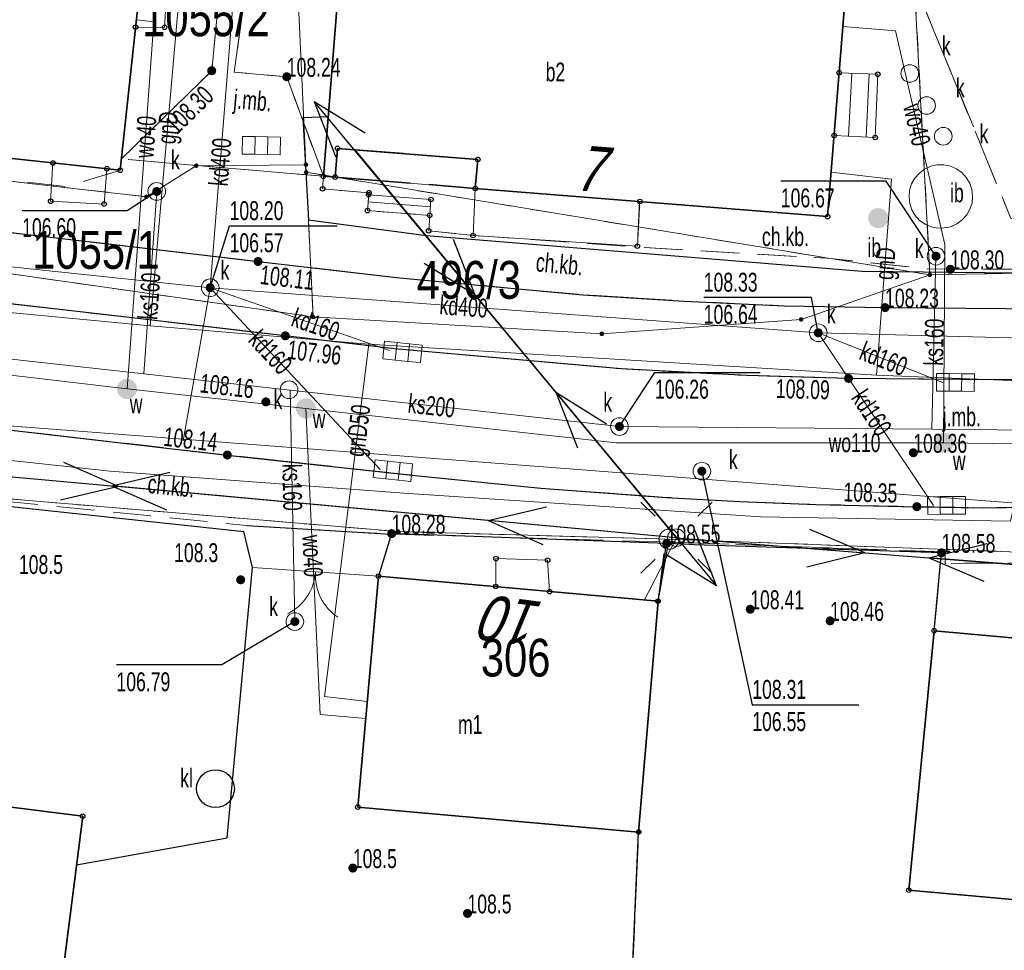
# Model space of a CAD drawing. Header units: inches. Extents: x 6497603 to 6502483, y 5925790 to 5934357.
# Tile 168 of 256: x 6501315 to 6501354, y 5926023 to 5926059. Entities that reach past the tile are written whole.
import ezdxf
from ezdxf.enums import TextEntityAlignment as Align

# ---------------------------------------------------------------- set-up
doc = ezdxf.new("R2010")
doc.units = ezdxf.units.IN
doc.header["$MEASUREMENT"] = 0
for name, pattern in [('1.5_0.75', [2.25, 1.5, -0.75]), ('2.25_0.75', [3, 2.25, -0.75]), ('219-1000', [0, 0]), ('3.0_0.75', [3.75, 3, -0.75]), ('egkk-1000', [3, 2.25, -0.75]), ('egug-1000', [1.5, 0.75, -0.75]), ('otob_1000', [0, 0]), ('suep_nn_1000', [0, 0])]:
    doc.linetypes.add(name, pattern=pattern)
for name, color, linetype in [('202-punkt graniczny', 7, 'Continuous'), ('203-punkt graniczny', 7, 'Continuous'), ('211-numer działki ewidencyjnej', 7, 'Continuous'), ('217-kontur klasyfikacyjny', 7, 'Continuous'), ('218-kontur użytku gruntowego', 7, 'Continuous'), ('219-działka ewidencyjna', 7, 'Continuous'), ('238-Punkt adresowy budynku', 7, 'Continuous'), ('312-budynek ewidencyjny', 7, 'Continuous'), ('312-oznaczenie budynku ewidencyjnego', 7, 'Continuous'), ('312-oznaczenie budynku ewidencyjnego-Atr117', 7, 'Continuous'), ('352-schody', 7, 'Continuous'), ('blok - nawis', 7, 'Continuous'), ('brama', 7, 'Continuous'), ('chodnik', 7, 'Continuous'), ('chodnik-Atr17', 7, 'Continuous'), ('inna budowla', 7, 'Continuous'), ('inna budowla-Atr17', 7, 'Continuous'), ('inny obiekt trwale związany z budynkiem (powierzchnia)', 7, 'Continuous'), ('jezdnia', 7, 'Continuous'), ('jezdnia-Atr17', 7, 'Continuous'), ('kratka ściekowa', 7, 'Continuous'), ('krawężnik', 7, 'Continuous'), ('latarnia', 7, 'Continuous'), ('obszar utwardzony', 7, 'Continuous'), ('obudowa ochronna przewodu', 7, 'Continuous'), ('ogrodzenie trwałe', 7, 'Continuous'), ('osadnik  szambo', 7, 'Continuous'), ('osadnik  szambo-Atr17', 7, 'Continuous'), ('pikieta naturalna', 7, 'Continuous'), ('pikieta naturalna-Atr2', 7, 'Continuous'), ('pikieta sztuczna', 7, 'Continuous'), ('pikieta sztuczna-Atr2', 7, 'Continuous'), ('podjazd dla osób niepełnosprawnych', 7, 'Continuous'), ('przewód elektroenergetyczny niskiego napięcia', 7, 'Continuous'), ('przewód gazowy', 7, 'Continuous'), ('przewód gazowy-Atr1', 7, 'Continuous'), ('przewód kanalizacyjny', 7, 'Continuous'), ('przewód kanalizacyjny-Atr1', 7, 'Continuous'), ('przewód telekomunikacyjny podziemny', 7, 'Continuous'), ('przewód wodociągowy', 7, 'Continuous'), ('przewód wodociągowy-Atr1', 7, 'Continuous'), ('Punkt budynku', 7, 'Continuous'), ('rzędna', 7, 'Continuous'), ('rzędna-Atr2', 7, 'Continuous'), ('rzędna-Atr3', 7, 'Continuous'), ('studnia kanalizacyjna', 7, 'Continuous'), ('studnia kanalizacyjna-Atr17', 7, 'Continuous'), ('zasuwa lub zawór', 7, 'Continuous'), ('zasuwa lub zawór-Atr17', 7, 'Continuous')]:
    doc.layers.add(name, color=color, linetype=linetype)
doc.styles.get("Standard").update_dxf_attribs({"font": 'arial.ttf'})
doc.linetypes.add('902-1000', pattern='A,5,0,[1,ksztalty.shx,S=1,R=0,X=0,Y=0],5', length=10)

# ---------------------------------------------------------------- blocks, each defined once
blk = doc.blocks.new('202')
at = {"color": 0, "linetype": 'Continuous', "lineweight": 0}
blk.add_circle((0, 0), 0.4, dxfattribs=at)
blk = doc.blocks.new('203')
at = {"linetype": 'Continuous', "lineweight": 0}
h = blk.add_hatch(color=0, dxfattribs=at)
edge = h.paths.add_edge_path()
edge.add_arc((0, 0), 0.09, 0, 360)
blk = doc.blocks.new('PUNKTBUD')
at = {"color": 0}
blk.add_circle((0, 0), 0.09, dxfattribs=at)
blk = doc.blocks.new('US25')
at = {"linetype": 'Continuous', "lineweight": 13}
h = blk.add_hatch(color=0, dxfattribs=at)
edge = h.paths.add_edge_path()
edge.add_arc((0, 0), 0.4, 0, 360)
blk = doc.blocks.new('PW01')
at = {"linetype": 'Continuous', "lineweight": 13}
h = blk.add_hatch(color=0, dxfattribs=at)
edge = h.paths.add_edge_path()
edge.add_arc((0, 0), 0.18, 0, 360)
blk = doc.blocks.new('SM01')
at = {"color": 0, "linetype": 'Continuous', "lineweight": 13}
for p, q in [((-0.848, 0.848), (-1.414, 1.414)), ((0.849, 0.848), (1.414, 1.414)), ((-0.848, -0.849), (-1.414, -1.414)), ((0.849, -0.849), (1.414, -1.414))]:
    blk.add_line(p, q, dxfattribs=at)
blk.add_circle((0, 0), 0.35, dxfattribs=at)
blk = doc.blocks.new('US15')
at = {"color": 0, "linetype": 'Continuous', "lineweight": 13}
blk.add_circle((0, 0), 0.35, dxfattribs=at)
blk = doc.blocks.new('SUKM')
at = {"color": 0, "linetype": 'Continuous'}
blk.add_circle((0, 0), 0.75, dxfattribs=at)
blk = doc.blocks.new('US05')
at = {"color": 0, "linetype": 'Continuous', "lineweight": 13}
for p, q in [((-0.75, -0.35), (-0.75, 0.35)), ((-0.75, 0.35), (-0.25, 0.35)), ((-0.25, -0.35), (-0.25, 0.35)), ((-0.25, 0.35), (0.25, 0.35)), ((0.25, -0.35), (0.25, 0.35)), ((0.25, 0.35), (0.75, 0.35)), ((0.75, -0.35), (0.75, 0.35)), ((-0.75, -0.35), (-0.25, -0.35)), ((-0.25, -0.35), (0.25, -0.35)), ((0.25, -0.35), (0.75, -0.35))]:
    blk.add_line(p, q, dxfattribs=at)
blk = doc.blocks.new('OK02')
at = {"color": 0, "linetype": 'Continuous', "lineweight": 0}
for centre, start, end in [((-2, 0), 0, 60), ((2, 0), 120, 180)]:
    blk.add_arc(centre, 2, start, end, dxfattribs=at)
blk = doc.blocks.new('SUEP1')
at = {"color": 0, "linetype": 'Continuous'}
for p, q in [((7.5, 0), (5.25, 0.75)), ((22.5, 0), (20.25, 0.75)), ((0, 0), (7.5, 0)), ((7.5, 0), (5.25, -0.75)), ((7.5, 0), (22.5, 0)), ((22.5, 0), (20.25, -0.75))]:
    blk.add_line(p, q, dxfattribs=at)

msp = doc.modelspace()

# ---------------------------------------------------------------- linework, layer by layer
at = {"layer": '217-kontur klasyfikacyjny', "color": 3, "linetype": 'egkk-1000', "lineweight": 18, "flags": 128}
for points in [[(6501329.66, 5926039.13), (6501312.31, 5926040.59)], [(6501340.41, 5926038.83), (6501329.66, 5926039.13)], [(6501339.97, 5926036.37), (6501340.41, 5926038.83)], [(6501339.2, 5926027.21), (6501339.97, 5926036.37)], [(6501338.95, 5926021.45), (6501339.2, 5926027.21)]]:
    msp.add_lwpolyline(points, dxfattribs=at)
at = {"layer": '218-kontur użytku gruntowego', "color": 3, "linetype": 'egug-1000', "lineweight": 18, "flags": 128}
for points in [[(6501349.37, 5926075.41), (6501350.76, 5926049.32)], [(6501306.95, 5926053.87), (6501319.67, 5926052.42)], [(6501319.67, 5926052.42), (6501321.65, 5926053.65)], [(6501321.65, 5926053.65), (6501326, 5926053.69)], [(6501326, 5926053.69), (6501326.01, 5926053.39)], [(6501326.01, 5926053.39), (6501350.76, 5926049.32)], [(6501326.28, 5926047.65), (6501326.01, 5926053.39)], [(6501306.48, 5926050.47), (6501326.28, 5926047.65)], [(6501350.76, 5926049.32), (6501365.82, 5926049.6)], [(6501329.66, 5926039.13), (6501312.31, 5926040.59)], [(6501340.41, 5926038.83), (6501329.66, 5926039.13)], [(6501339.97, 5926036.37), (6501340.41, 5926038.83)], [(6501356.41, 5926038.24), (6501340.41, 5926038.83)], [(6501339.2, 5926027.21), (6501339.97, 5926036.37)], [(6501338.95, 5926021.45), (6501339.2, 5926027.21)]]:
    msp.add_lwpolyline(points, dxfattribs=at)
at = {"layer": '219-działka ewidencyjna', "color": 3, "linetype": '219-1000', "lineweight": 18, "flags": 128}
for points in [[(6501349.37, 5926075.41), (6501350.76, 5926049.32)], [(6501325.42, 5926066.08), (6501326, 5926053.69)], [(6501306.95, 5926053.87), (6501319.67, 5926052.42)], [(6501319.67, 5926052.42), (6501321.65, 5926053.65)], [(6501321.65, 5926053.65), (6501326, 5926053.69)], [(6501326, 5926053.69), (6501326.01, 5926053.39)], [(6501326.01, 5926053.39), (6501326.28, 5926047.65)], [(6501350.76, 5926049.32), (6501326.01, 5926053.39)], [(6501306.48, 5926050.47), (6501326.28, 5926047.65)], [(6501350.76, 5926049.32), (6501365.82, 5926049.6)], [(6501345.65, 5926047.55), (6501350.76, 5926049.32)], [(6501337.74, 5926046.98), (6501326.28, 5926047.65)], [(6501337.74, 5926046.98), (6501345.65, 5926047.55)], [(6501312.31, 5926040.59), (6501329.66, 5926039.13)], [(6501340.41, 5926038.83), (6501329.66, 5926039.13)], [(6501340.41, 5926038.83), (6501339.97, 5926036.37)], [(6501340.41, 5926038.83), (6501356.41, 5926038.24)], [(6501339.2, 5926027.21), (6501339.97, 5926036.37)], [(6501338.95, 5926021.45), (6501339.2, 5926027.21)]]:
    msp.add_lwpolyline(points, dxfattribs=at)
at = {"layer": '312-budynek ewidencyjny', "color": 7, "linetype": 'Continuous', "lineweight": 35, "flags": 128}
for points in [[(6501320.11, 5926067.21), (6501318.63, 5926053.47)], [(6501326.69, 5926053.23), (6501327.69, 5926065.69)], [(6501347.7, 5926064.09), (6501346.7, 5926051.63)], [(6501318.63, 5926053.47), (6501309.79, 5926054.43)], [(6501327.25, 5926054.34), (6501327.16, 5926053.2)], [(6501332.82, 5926053.9), (6501327.25, 5926054.34)], [(6501332.72, 5926052.75), (6501332.82, 5926053.9)], [(6501327.16, 5926053.2), (6501326.69, 5926053.23)], [(6501346.7, 5926051.63), (6501332.72, 5926052.75)], [(6501328.06, 5926028.2), (6501328.88, 5926037.36)], [(6501328.88, 5926037.36), (6501339.97, 5926036.37)], [(6501339.97, 5926036.37), (6501339.2, 5926027.21)], [(6501349.92, 5926024.9), (6501350.93, 5926035.2)], [(6501350.93, 5926035.2), (6501365.92, 5926033.85)], [(6501310.5, 5926028.67), (6501317.14, 5926027.84)], [(6501339.2, 5926027.21), (6501328.06, 5926028.2)], [(6501317.14, 5926027.84), (6501315.56, 5926015.39)], [(6501364.89, 5926023.55), (6501349.92, 5926024.9)]]:
    msp.add_lwpolyline(points, dxfattribs=at)
at = {"layer": '352-schody', "color": 7, "linetype": 'Continuous', "lineweight": 18, "flags": 128}
for points in [[(6501347.16, 5926057.34), (6501348.69, 5926057.28), (6501348.59, 5926054.77), (6501346.96, 5926054.85)], [(6501347.16, 5926057.34), (6501348.69, 5926057.28), (6501348.59, 5926054.77), (6501346.96, 5926054.85)], [(6501332.72, 5926052.75), (6501327.16, 5926053.2), (6501326.69, 5926053.23), (6501326.66, 5926052.73), (6501328.5, 5926052.58), (6501328.49, 5926052.5), (6501330.96, 5926052.31), (6501330.91, 5926051.68), (6501330.87, 5926051.07), (6501332.63, 5926050.88)], [(6501332.72, 5926052.75), (6501327.16, 5926053.2), (6501326.69, 5926053.23), (6501326.66, 5926052.73), (6501328.5, 5926052.58), (6501328.49, 5926052.5), (6501330.96, 5926052.31), (6501330.91, 5926051.68), (6501330.87, 5926051.07), (6501332.63, 5926050.88)], [(6501328.49, 5926052.5), (6501328.44, 5926051.87), (6501330.91, 5926051.68), (6501330.96, 5926052.31)], [(6501328.49, 5926052.5), (6501328.44, 5926051.87), (6501330.91, 5926051.68), (6501330.96, 5926052.31)]]:
    msp.add_lwpolyline(points, close=True, dxfattribs=at)
for points in [[(6501347.655, 5926057.321), (6501347.531, 5926054.822)], [(6501348.354, 5926057.293), (6501348.23, 5926054.787)], [(6501330.937, 5926052.023), (6501328.468, 5926052.219)]]:
    msp.add_lwpolyline(points, dxfattribs=at)
at = {"layer": 'blok - nawis', "color": 7, "linetype": '3.0_0.75', "lineweight": 35, "flags": 128}
msp.add_lwpolyline([(6501332.82, 5926053.9), (6501332.72, 5926052.75), (6501327.16, 5926053.2), (6501327.25, 5926054.34)], close=True, dxfattribs=at)
at = {"layer": 'brama', "color": 7, "linetype": 'otob_1000', "lineweight": 18, "flags": 128}
msp.add_lwpolyline([(6501328.88, 5926037.36), (6501323.88, 5926037.7)], dxfattribs=at)
at = {"layer": 'chodnik', "color": 7, "linetype": '1.5_0.75', "lineweight": 18, "flags": 128}
for points in [[(6501350.21, 5926060.74), (6501353.97, 5926051.56), (6501358.8, 5926051.52), (6501360.22, 5926051.51), (6501362.05, 5926050.8), (6501363.41, 5926049.67), (6501363.57, 5926049.54), (6501358.56, 5926049.53), (6501354.56, 5926049.54), (6501351.57, 5926049.54), (6501350.64, 5926049.56), (6501346.68, 5926049.98), (6501339.16, 5926050.42), (6501339.15, 5926050.49), (6501339.24, 5926052.23), (6501346.7, 5926051.63), (6501347.7, 5926064.09)], [(6501263.53, 5926058.79), (6501270.37, 5926058.02), (6501275.23, 5926057.59), (6501285.37, 5926056.44), (6501289.42, 5926055.99), (6501302, 5926054.5), (6501316.49, 5926052.82), (6501318.63, 5926053.47), (6501318.68, 5926053.92), (6501326.69, 5926053.23), (6501326.66, 5926052.73), (6501328.5, 5926052.58), (6501328.44, 5926051.87), (6501330.91, 5926051.68), (6501330.87, 5926051.07), (6501332.63, 5926050.88), (6501339.16, 5926050.42), (6501346.68, 5926049.98), (6501350.64, 5926049.56), (6501351.57, 5926049.54), (6501354.56, 5926049.54), (6501358.56, 5926049.53), (6501364.53, 5926049.54), (6501365.82, 5926049.6), (6501365.84, 5926049.56), (6501373.97, 5926051.1), (6501375.38, 5926053.34), (6501377.77, 5926053.55), (6501377.84, 5926052.68), (6501377.83, 5926051.72), (6501377.76, 5926050.67), (6501377.45, 5926049.69), (6501377.04, 5926048.76), (6501376.49, 5926047.87), (6501358.52, 5926047.94), (6501348.98, 5926048.02), (6501344.98, 5926048.09), (6501341.01, 5926048.28), (6501336.99, 5926048.53), (6501329.71, 5926049.2), (6501324.1, 5926049.85), (6501320.29, 5926050.3), (6501302.2, 5926052.4), (6501289.22, 5926053.87), (6501285.17, 5926054.37), (6501269.99, 5926056.08), (6501264.66, 5926056.52), (6501264.13, 5926057.37)], [(6501351.31, 5926053.69), (6501351.05, 5926053.68), (6501350.79, 5926053.63), (6501350.55, 5926053.52), (6501350.34, 5926053.36), (6501350.16, 5926053.16), (6501350.03, 5926052.93), (6501349.95, 5926052.68), (6501349.93, 5926052.42), (6501349.96, 5926052.15), (6501350.04, 5926051.9), (6501350.18, 5926051.68), (6501350.35, 5926051.48), (6501350.57, 5926051.33), (6501350.81, 5926051.23), (6501351.07, 5926051.17), (6501351.33, 5926051.18), (6501351.59, 5926051.23), (6501351.83, 5926051.34), (6501352.04, 5926051.5), (6501352.22, 5926051.7), (6501352.35, 5926051.93), (6501352.43, 5926052.18), (6501352.45, 5926052.44), (6501352.42, 5926052.71), (6501352.34, 5926052.96), (6501352.2, 5926053.18), (6501352.03, 5926053.38), (6501351.81, 5926053.53), (6501351.57, 5926053.63)], [(6501247.25, 5926050.18), (6501263.2, 5926048.84), (6501278.11, 5926047.34), (6501296, 5926045.31), (6501303, 5926044.46), (6501322.88, 5926042.17), (6501330.33, 5926041.36), (6501335.32, 5926040.85), (6501340.29, 5926040.49), (6501343.22, 5926040.32), (6501346.23, 5926040.21), (6501350.24, 5926040.12), (6501352.88, 5926040.08), (6501360.88, 5926040.19), (6501372.91, 5926040.25), (6501386.9, 5926039.99), (6501396.5, 5926039.68), (6501405.3, 5926039.34), (6501412.35, 5926039.04), (6501410.65, 5926037.74), (6501427.21, 5926036.09), (6501441.12, 5926034.7), (6501449.07, 5926033.87), (6501453.69, 5926033.35), (6501453.75, 5926034.06), (6501452.43, 5926035.75), (6501455.42, 5926035.48), (6501460.6, 5926034.87), (6501459.04, 5926033.55), (6501466.48, 5926032.66), (6501465.23, 5926034.3), (6501475.2, 5926033.14), (6501475.13, 5926032.43), (6501475.98, 5926032.29), (6501476.96, 5926031.94), (6501480.24, 5926031), (6501480.88, 5926030.82), (6501482, 5926030.59), (6501499.78, 5926028.37), (6501507.4, 5926027.44), (6501506.15, 5926029.43), (6501514.36, 5926028.5), (6501512.82, 5926026.8), (6501527.38, 5926025.01), (6501527.2, 5926022.88), (6501512.54, 5926024.69), (6501512.47, 5926023.71), (6501505.98, 5926024.34), (6501506.14, 5926025.89), (6501500.03, 5926026.67), (6501499.96, 5926025.66), (6501497.63, 5926025.88), (6501497.71, 5926026.96), (6501481.26, 5926029.02), (6501480.73, 5926029.09), (6501480.24, 5926029.2), (6501476.45, 5926030.36), (6501476.44, 5926030.08), (6501475.02, 5926030.35), (6501475.03, 5926030.82), (6501473.56, 5926030.95), (6501473.31, 5926029.37), (6501466.35, 5926030.09), (6501466.44, 5926030.94), (6501458.57, 5926031.92), (6501457.97, 5926027.02), (6501453.26, 5926027.63), (6501453.65, 5926031.49), (6501453.68, 5926031.75), (6501448.9, 5926032.31), (6501440.84, 5926033.08), (6501427.67, 5926034.36), (6501413.66, 5926035.74), (6501413.65, 5926035.66), (6501411.6, 5926035.82), (6501410.85, 5926029.94), (6501404.82, 5926030.66), (6501404.89, 5926031.94), (6501390.75, 5926032.5), (6501390.58, 5926031.61), (6501376.05, 5926033.27), (6501376.06, 5926037.95), (6501372.7, 5926038), (6501351.36, 5926037.87), (6501351.36, 5926038.32), (6501340.26, 5926038.72), (6501329.38, 5926039.03), (6501323.65, 5926039.37), (6501312.4, 5926040.5), (6501312.43, 5926040.92), (6501302.02, 5926042.46), (6501297.11, 5926043.22), (6501276.95, 5926045.65), (6501264.04, 5926047), (6501249.82, 5926048.37), (6501247.03, 5926048.39)], [(6501350.93, 5926035.2), (6501351.22, 5926038.32), (6501351.36, 5926038.32), (6501351.36, 5926037.87), (6501372.67, 5926038), (6501376.06, 5926037.95), (6501376.06, 5926035.84), (6501372.28, 5926036.06), (6501372.28, 5926034.84), (6501371.75, 5926030.63), (6501365.92, 5926033.85)]]:
    msp.add_lwpolyline(points, close=True, dxfattribs=at)
at = {"layer": 'inna budowla', "color": 7, "linetype": 'Continuous', "lineweight": 18, "flags": 128}
msp.add_lwpolyline([(6501351.81, 5926053.53), (6501352.03, 5926053.38), (6501352.2, 5926053.18), (6501352.34, 5926052.96), (6501352.42, 5926052.71), (6501352.45, 5926052.44), (6501352.43, 5926052.18), (6501352.35, 5926051.93), (6501352.22, 5926051.7), (6501352.04, 5926051.5), (6501351.83, 5926051.34), (6501351.59, 5926051.23), (6501351.33, 5926051.18), (6501351.07, 5926051.17), (6501350.81, 5926051.23), (6501350.57, 5926051.33), (6501350.35, 5926051.48), (6501350.18, 5926051.68), (6501350.04, 5926051.9), (6501349.96, 5926052.15), (6501349.93, 5926052.42), (6501349.95, 5926052.68), (6501350.03, 5926052.93), (6501350.16, 5926053.16), (6501350.34, 5926053.36), (6501350.55, 5926053.52), (6501350.79, 5926053.63), (6501351.05, 5926053.68), (6501351.31, 5926053.69), (6501351.57, 5926053.63)], close=True, dxfattribs=at)
at = {"layer": 'inny obiekt trwale związany z budynkiem (powierzchnia)', "color": 7, "linetype": 'Continuous', "lineweight": 18, "flags": 128}
for points in [[(6501319.24, 5926059.15), (6501320.39, 5926059.14), (6501320.5, 5926061.12), (6501319.46, 5926061.2)], [(6501318.1, 5926053.53), (6501317.99, 5926052.13), (6501315.87, 5926052.24), (6501315.96, 5926053.76)], [(6501335.67, 5926036.75), (6501335.59, 5926038), (6501333.54, 5926038.06), (6501333.53, 5926036.95)]]:
    msp.add_lwpolyline(points, close=True, dxfattribs=at)
at = {"layer": 'jezdnia', "color": 7, "linetype": '2.25_0.75', "lineweight": 18, "flags": 128}
for points in [[(6501318.68, 5926053.92), (6501322.26, 5926057.42), (6501322.56, 5926060.49), (6501323.57, 5926060.41), (6501323.15, 5926057.36), (6501325.24, 5926057.18), (6501326.69, 5926053.23)], [(6501253.74, 5926055.56), (6501268.4, 5926053.5), (6501270.83, 5926053.13), (6501273.83, 5926052.82), (6501283.52, 5926051.72), (6501289.87, 5926050.98), (6501302.63, 5926049.51), (6501318.53, 5926047.68), (6501325.18, 5926046.9), (6501329.51, 5926046.39), (6501338.51, 5926045.59), (6501343.51, 5926045.32), (6501347.53, 5926045.21), (6501353.5, 5926045.16), (6501359.53, 5926045.15), (6501371.4, 5926045.18), (6501381.44, 5926045.14), (6501391.33, 5926044.93), (6501396.32, 5926044.76), (6501397.32, 5926044.88), (6501398.1, 5926045.22), (6501398.66, 5926045.67), (6501400.04, 5926046.85), (6501400.59, 5926047.23), (6501401.24, 5926047.42), (6501402.25, 5926047.47), (6501405.3, 5926039.34), (6501396.5, 5926039.68), (6501386.9, 5926039.99), (6501372.91, 5926040.25), (6501360.88, 5926040.19), (6501352.88, 5926040.08), (6501350.24, 5926040.12), (6501346.23, 5926040.21), (6501343.22, 5926040.32), (6501340.29, 5926040.49), (6501335.32, 5926040.85), (6501330.33, 5926041.36), (6501322.88, 5926042.17), (6501303, 5926044.46), (6501296, 5926045.31), (6501278.11, 5926047.34), (6501263.2, 5926048.84), (6501247.25, 5926050.18), (6501247.32, 5926053.12), (6501247.78, 5926056.32)]]:
    msp.add_lwpolyline(points, close=True, dxfattribs=at)
at = {"layer": 'krawężnik', "color": 7, "linetype": 'Continuous', "lineweight": 25, "flags": 128}
for points in [[(6501269.99, 5926056.08), (6501285.17, 5926054.37), (6501289.22, 5926053.87), (6501302.2, 5926052.4), (6501320.29, 5926050.3), (6501324.1, 5926049.85), (6501329.71, 5926049.2), (6501336.99, 5926048.53), (6501341.01, 5926048.28), (6501344.98, 5926048.09), (6501348.98, 5926048.02), (6501358.52, 5926047.94), (6501376.49, 5926047.87)], [(6501420.44, 5926046.53), (6501402.25, 5926047.47), (6501401.24, 5926047.42), (6501400.59, 5926047.23), (6501400.04, 5926046.85), (6501398.66, 5926045.67), (6501398.1, 5926045.22), (6501397.32, 5926044.88), (6501396.32, 5926044.76), (6501391.33, 5926044.93), (6501381.44, 5926045.14), (6501371.4, 5926045.18), (6501359.53, 5926045.15), (6501353.5, 5926045.16), (6501347.53, 5926045.21), (6501343.51, 5926045.32), (6501338.51, 5926045.59), (6501329.51, 5926046.39), (6501325.18, 5926046.9), (6501318.53, 5926047.68), (6501302.63, 5926049.51)], [(6501303, 5926044.46), (6501322.88, 5926042.17), (6501330.33, 5926041.36), (6501335.32, 5926040.85), (6501340.29, 5926040.49), (6501343.22, 5926040.32), (6501346.23, 5926040.21), (6501350.24, 5926040.12), (6501352.88, 5926040.08), (6501360.88, 5926040.19), (6501372.91, 5926040.25), (6501386.9, 5926039.99), (6501396.5, 5926039.68), (6501405.3, 5926039.34), (6501412.35, 5926039.04), (6501417.08, 5926038.76), (6501423.05, 5926038.37), (6501430.04, 5926037.84), (6501437.53, 5926037.21), (6501452.43, 5926035.75), (6501455.42, 5926035.48), (6501460.6, 5926034.87), (6501465.23, 5926034.3), (6501475.2, 5926033.14)], [(6501323.65, 5926039.37), (6501329.38, 5926039.03)]]:
    msp.add_lwpolyline(points, dxfattribs=at)
at = {"layer": 'obszar utwardzony', "color": 7, "linetype": '2.25_0.75', "lineweight": 18, "flags": 128}
for points in [[(6501360.07, 5926065.74), (6501362.63, 5926056.01), (6501362.76, 5926051.37), (6501363.66, 5926051.53), (6501364.21, 5926049.54), (6501363.56, 5926049.54), (6501363.41, 5926049.67), (6501362.05, 5926050.8), (6501360.22, 5926051.51), (6501358.8, 5926051.52), (6501353.97, 5926051.56), (6501350.21, 5926060.74), (6501347.7, 5926064.09), (6501327.69, 5926065.69), (6501326.69, 5926053.23), (6501325.24, 5926057.18), (6501323.15, 5926057.36), (6501323.57, 5926060.41), (6501322.56, 5926060.49), (6501322.26, 5926057.42), (6501318.68, 5926053.92), (6501320.11, 5926067.21), (6501322.06, 5926066.52), (6501323.84, 5926066.16), (6501325.33, 5926068.73), (6501327.74, 5926070.42), (6501329.73, 5926070.98), (6501332.71, 5926070.64), (6501332.78, 5926071.23), (6501333.67, 5926071.13), (6501347.2, 5926070.34), (6501347.78, 5926075.14), (6501350.62, 5926074.9), (6501350.94, 5926073.43), (6501353.56, 5926063.94)], [(6501268.4, 5926053.5), (6501269.82, 5926054.59), (6501269.99, 5926056.08), (6501285.17, 5926054.37), (6501289.22, 5926053.87), (6501302.2, 5926052.4), (6501320.29, 5926050.3), (6501324.1, 5926049.85), (6501329.71, 5926049.2), (6501336.99, 5926048.53), (6501341.01, 5926048.28), (6501344.98, 5926048.09), (6501348.98, 5926048.02), (6501358.52, 5926047.94), (6501376.49, 5926047.87), (6501375.74, 5926046.99), (6501374.92, 5926046.38), (6501374.19, 5926045.95), (6501373.35, 5926045.62), (6501372.31, 5926045.29), (6501371.4, 5926045.18), (6501359.53, 5926045.15), (6501353.5, 5926045.16), (6501347.53, 5926045.21), (6501343.51, 5926045.32), (6501338.51, 5926045.59), (6501329.51, 5926046.39), (6501325.18, 5926046.9), (6501318.53, 5926047.68), (6501302.63, 5926049.51), (6501289.87, 5926050.98), (6501283.52, 5926051.72), (6501273.83, 5926052.82), (6501270.83, 5926053.13)], [(6501372.28, 5926034.84), (6501373.85, 5926034.88), (6501373.23, 5926029.28), (6501375.23, 5926029.14), (6501374.56, 5926022.85), (6501369.68, 5926023.36), (6501365.9, 5925993.46), (6501361.82, 5925993.9), (6501356.95, 5925994.5), (6501355.66, 5926011.49), (6501341.57, 5926021.23), (6501338.95, 5926021.45), (6501339.2, 5926027.21), (6501339.97, 5926036.37), (6501340.26, 5926038.72), (6501351.22, 5926038.32), (6501351.21, 5926038.17), (6501350.93, 5926035.2), (6501349.92, 5926024.9), (6501364.89, 5926023.55), (6501365.67, 5926031.33), (6501371.75, 5926030.63)]]:
    msp.add_lwpolyline(points, close=True, dxfattribs=at)
at = {"layer": 'obudowa ochronna przewodu', "color": 7, "linetype": 'Continuous', "lineweight": 25, "flags": 128}
msp.add_lwpolyline([(6501326.9, 5926055.59), (6501325.87, 5926055.55), (6501326.1, 5926051.5), (6501330.79, 5926050.88), (6501348.07, 5926049.47), (6501360.27, 5926049.34), (6501361.38, 5926049.11), (6501363.19, 5926047.14), (6501373.75, 5926047.19), (6501375.74, 5926048.93)], dxfattribs=at)
at = {"layer": 'ogrodzenie trwałe', "color": 7, "linetype": '902-1000', "lineweight": 25, "flags": 128}
for points in [[(6501312.29, 5926040.76), (6501312.3, 5926040.34), (6501323.54, 5926039.14)], [(6501316.9, 5926025.91), (6501322.87, 5926026.98), (6501323.88, 5926037.7), (6501323.54, 5926039.14)], [(6501339.97, 5926036.37), (6501340.31, 5926038.66), (6501329.4, 5926039.05), (6501328.88, 5926037.36)], [(6501350.93, 5926035.2), (6501351.21, 5926038.17), (6501351.22, 5926038.29), (6501341.4, 5926038.61), (6501340.99, 5926038.63), (6501340.31, 5926038.66)], [(6501338.95, 5926021.45), (6501339.2, 5926027.21)]]:
    msp.add_lwpolyline(points, dxfattribs=at)
at = {"layer": 'podjazd dla osób niepełnosprawnych', "color": 7, "linetype": 'Continuous', "lineweight": 18, "flags": 128}
msp.add_lwpolyline([(6501332.72, 5926052.75), (6501339.25, 5926052.23), (6501339.15, 5926050.46), (6501332.63, 5926050.88)], close=True, dxfattribs=at)
at = {"layer": 'przewód elektroenergetyczny niskiego napięcia', "color": 1, "linetype": 'suep_nn_1000', "lineweight": 18, "flags": 128}
for points in [[(6501340.7, 5926038.89), (6501327.92, 5926054.29)], [(6501340.7, 5926038.89), (6501296.16, 5926042.97)], [(6501340.7, 5926038.89), (6501339.44, 5926036.42)], [(6501373.14, 5926036.3), (6501340.7, 5926038.89)]]:
    msp.add_lwpolyline(points, dxfattribs=at)
at = {"layer": 'przewód gazowy', "color": 40, "linetype": 'Continuous', "lineweight": 18, "flags": 128}
for points in [[(6501319.82, 5926047.3), (6501321.32, 5926064.45), (6501319.82, 5926064.54)], [(6501226.83, 5926058.31), (6501237.39, 5926057.1), (6501242.05, 5926056.57), (6501253.21, 5926055.29), (6501271.41, 5926053.42), (6501300.36, 5926049.47), (6501304.74, 5926048.72), (6501319.82, 5926047.3), (6501328.49, 5926046.57), (6501348.64, 5926045.34), (6501357.32, 5926045), (6501357.1, 5926039.26), (6501370.86, 5926039.1), (6501392.47, 5926039.68), (6501413.55, 5926039.01), (6501420.01, 5926038.6), (6501453.34, 5926034.79), (6501476.82, 5926032.96)], [(6501348.64, 5926045.34), (6501349.23, 5926053.12), (6501346.84, 5926053.4)], [(6501328.49, 5926046.57), (6501326.74, 5926032.59), (6501328.44, 5926032.39)]]:
    msp.add_lwpolyline(points, dxfattribs=at)
at = {"layer": 'przewód kanalizacyjny', "color": 34, "linetype": 'Continuous', "lineweight": 18, "flags": 128}
for points in [[(6501322.2, 5926048.81), (6501323.64, 5926066.78)], [(6501224.04, 5926054.21), (6501247.45, 5926052.3), (6501253.93, 5926051.78), (6501283.04, 5926049.44), (6501299.54, 5926047.61), (6501302.72, 5926047.26), (6501319.57, 5926045.39), (6501325.38, 5926044.75), (6501338.44, 5926043.3), (6501350.84, 5926043.19), (6501362.54, 5926043.08), (6501367.44, 5926043.03), (6501395.24, 5926042.78), (6501406.71, 5926042.67), (6501414.47, 5926041.91), (6501442.29, 5926039.21), (6501465.79, 5926036.92)], [(6501283.1, 5926052.93), (6501322.2, 5926048.81)], [(6501320.08, 5926052.63), (6501319.57, 5926045.39)], [(6501351, 5926050.06), (6501350.84, 5926043.19)], [(6501321.13, 5926042.73), (6501322.2, 5926048.81)], [(6501322.2, 5926048.81), (6501329.32, 5926046.32)], [(6501322.2, 5926048.81), (6501328.95, 5926041.6)], [(6501346.33, 5926047.02), (6501322.2, 5926048.81)], [(6501350.9, 5926040.17), (6501346.33, 5926047.02)], [(6501351.27, 5926045.05), (6501346.33, 5926047.02)], [(6501346.33, 5926047.02), (6501389.72, 5926045.89)], [(6501325.56, 5926035.56), (6501325.38, 5926044.75)]]:
    msp.add_lwpolyline(points, dxfattribs=at)
at = {"layer": 'przewód telekomunikacyjny podziemny', "color": 30, "linetype": 'Continuous', "lineweight": 18, "flags": 128}
msp.add_lwpolyline([(6501308.14, 5926042.61), (6501318.23, 5926041.53), (6501329.88, 5926040.65), (6501344.04, 5926039.72), (6501353.96, 5926039.55), (6501355.74, 5926047.85), (6501361.59, 5926047.97), (6501365.09, 5926047.73), (6501376.53, 5926048.2), (6501386.05, 5926048.63), (6501388.78, 5926048.41), (6501389.37, 5926048.22), (6501390.01, 5926048.01), (6501391.12, 5926047.98), (6501395.97, 5926047.84), (6501396.76, 5926048.09), (6501398.22, 5926047.73), (6501404.12, 5926047.17), (6501411.75, 5926046.66)], dxfattribs=at)
at = {"layer": 'przewód wodociągowy', "color": 5, "linetype": 'Continuous', "lineweight": 18, "flags": 128}
for points in [[(6501318.9, 5926044.79), (6501319.97, 5926059.36), (6501319.27, 5926059.44)], [(6501351.3, 5926042.66), (6501351.35, 5926050.52), (6501349.39, 5926059), (6501347.32, 5926059.18)], [(6501395.11, 5926042.62), (6501368.26, 5926042.35), (6501362.95, 5926042.5), (6501351.3, 5926042.66), (6501338.29, 5926042.66), (6501326, 5926044.02), (6501318.9, 5926044.79), (6501302.11, 5926046.77), (6501299.47, 5926047.15), (6501283.81, 5926049.13), (6501262.04, 5926051.29), (6501246.41, 5926052.48), (6501242.34, 5926052.68), (6501224, 5926053.56), (6501222.56, 5926053.91)], [(6501221.47, 5926050.28), (6501243.38, 5926050.49), (6501269.69, 5926049.5), (6501273.38, 5926049.22), (6501303.02, 5926044.19), (6501356.59, 5926040.08), (6501401.74, 5926040.29), (6501416.39, 5926040.29), (6501459.88, 5926035.4), (6501484.3, 5926032.65)], [(6501326, 5926044.02), (6501326.56, 5926031.87), (6501328.37, 5926031.72)]]:
    msp.add_lwpolyline(points, dxfattribs=at)
at = {"layer": 'rzędna-Atr2', "color": 7, "flags": 128}
for points in [[(6501351, 5926050.06), (6501349.03, 5926053.04), (6501344.843, 5926053.04)], [(6501320.08, 5926052.63), (6501318.91, 5926051.86), (6501314.739, 5926051.86)], [(6501322.2, 5926048.81), (6501322.97, 5926051.26), (6501327.237, 5926051.26)], [(6501346.33, 5926047.02), (6501346.06, 5926048.42), (6501341.785, 5926048.42)], [(6501338.44, 5926043.3), (6501339.85, 5926045.45), (6501344.029, 5926045.45)], [(6501341.71, 5926041.53), (6501343.71, 5926032.26), (6501347.937, 5926032.26)], [(6501325.56, 5926035.56), (6501322.66, 5926033.84), (6501318.481, 5926033.84)]]:
    msp.add_lwpolyline(points, dxfattribs=at)

# ---------------------------------------------------------------- block references
at = {"layer": '202-punkt graniczny', "color": 7, "linetype": 'Continuous', "lineweight": 18}
msp.add_blockref('202', (6501340.41, 5926038.83), dxfattribs=at)
at = {"layer": '203-punkt graniczny', "color": 7, "linetype": 'Continuous', "lineweight": 18}
for p in [(6501321.65, 5926053.65), (6501326, 5926053.69), (6501326.01, 5926053.39), (6501319.67, 5926052.42), (6501350.76, 5926049.32), (6501326.28, 5926047.65), (6501345.65, 5926047.55), (6501337.74, 5926046.98), (6501329.66, 5926039.13)]:
    msp.add_blockref('203', p, dxfattribs=at)
at = {"layer": '203-punkt graniczny', "color": 3, "linetype": 'Continuous', "lineweight": 18}
for p in [(6501339.97, 5926036.37), (6501339.2, 5926027.21)]:
    msp.add_blockref('203', p, dxfattribs=at)
at = {"layer": 'brama', "color": 7, "linetype": 'Continuous', "lineweight": 18, "rotation": 176.11}
msp.add_blockref('OK02', (6501326.38, 5926037.53), dxfattribs=at)
at = {"layer": 'inna budowla', "color": 7, "linetype": 'Continuous', "lineweight": 18}
msp.add_blockref('US25', (6501348.71, 5926051.57), dxfattribs=at)
at = {"layer": 'kratka ściekowa', "color": 34, "linetype": 'Continuous', "lineweight": 18}
for p, rotation in [((6501324.23, 5926054.45), 359.045), ((6501329.83, 5926046.26), 354.289), ((6501351.77, 5926045.05), 359.469), ((6501329.45, 5926041.55), 353.933), ((6501351.42, 5926040.17), 0.451)]:
    msp.add_blockref('US05', p, dxfattribs=dict(at, rotation=rotation))
at = {"layer": 'latarnia', "color": 7, "linetype": 'Continuous', "lineweight": 18}
msp.add_blockref('SM01', (6501340.7, 5926038.89), dxfattribs=at)
at = {"layer": 'osadnik  szambo', "color": 34, "linetype": 'Continuous', "lineweight": 18}
msp.add_blockref('SUKM', (6501322.41, 5926028.93), dxfattribs=at)
at = {"layer": 'pikieta naturalna', "color": 7, "linetype": 'Continuous', "lineweight": 13}
for p in [(6501323.41, 5926037.22), (6501327.86, 5926025.78), (6501332.41, 5926023.98)]:
    msp.add_blockref('PW01', p, dxfattribs=at)
at = {"layer": 'pikieta sztuczna', "color": 7, "linetype": 'Continuous', "lineweight": 13}
for p in [(6501322.26, 5926057.42), (6501325.24, 5926057.18), (6501324.1, 5926049.85), (6501351.57, 5926049.54), (6501348.98, 5926048.02), (6501325.18, 5926046.9), (6501347.53, 5926045.21), (6501324.41, 5926044.28), (6501350.1, 5926042.26), (6501322.88, 5926042.17), (6501350.24, 5926040.12), (6501329.4, 5926039.05), (6501340.31, 5926038.66), (6501351.22, 5926038.29), (6501343.63, 5926036.05), (6501346.8, 5926035.59)]:
    msp.add_blockref('PW01', p, dxfattribs=at)
at = {"layer": 'przewód elektroenergetyczny niskiego napięcia', "color": 1, "linetype": 'Continuous', "lineweight": 18}
for p, rotation in [((6501296.16, 5926042.97), 36.268), ((6501340.7, 5926038.89), 129.688), ((6501327.92, 5926054.29), 309.688), ((6501296.16, 5926042.97), 354.766), ((6501340.7, 5926038.89), 174.766), ((6501340.7, 5926038.89), 355.4349999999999), ((6501373.14, 5926036.3), 175.435)]:
    msp.add_blockref('SUEP1', p, dxfattribs=dict(at, rotation=rotation))
at = {"layer": 'Punkt budynku', "color": 5, "linetype": 'Continuous', "lineweight": 13}
for p in [(6501319.24, 5926059.15), (6501320.39, 5926059.14), (6501347.16, 5926057.34), (6501348.69, 5926057.28), (6501346.96, 5926054.85), (6501348.59, 5926054.77), (6501327.25, 5926054.34), (6501315.96, 5926053.76), (6501332.82, 5926053.9), (6501318.1, 5926053.53), (6501318.63, 5926053.47), (6501326.69, 5926053.23), (6501327.16, 5926053.2), (6501326.66, 5926052.73), (6501328.49, 5926052.5), (6501328.5, 5926052.58), (6501332.72, 5926052.75), (6501315.87, 5926052.24), (6501317.99, 5926052.13), (6501330.96, 5926052.31), (6501339.25, 5926052.23), (6501328.44, 5926051.87), (6501330.91, 5926051.68), (6501346.7, 5926051.63), (6501330.87, 5926051.07), (6501332.63, 5926050.88), (6501339.15, 5926050.46), (6501333.54, 5926038.06), (6501335.59, 5926038), (6501328.88, 5926037.36), (6501333.53, 5926036.95), (6501335.67, 5926036.75), (6501339.97, 5926036.37), (6501350.93, 5926035.2), (6501328.06, 5926028.2), (6501317.14, 5926027.84), (6501339.2, 5926027.21), (6501349.92, 5926024.9)]:
    msp.add_blockref('PUNKTBUD', p, dxfattribs=at)
at = {"layer": 'rzędna', "color": 34, "linetype": 'Continuous', "lineweight": 18}
for p in [(6501320.08, 5926052.63), (6501351, 5926050.06), (6501322.2, 5926048.81), (6501346.33, 5926047.02), (6501338.44, 5926043.3), (6501341.71, 5926041.53), (6501325.56, 5926035.56)]:
    msp.add_blockref('PW01', p, dxfattribs=at)
at = {"layer": 'studnia kanalizacyjna', "color": 34, "linetype": 'Continuous', "lineweight": 18}
for p in [(6501349.96, 5926057.31), (6501350.63, 5926056.04), (6501351.29, 5926054.82), (6501320.08, 5926052.63), (6501351, 5926050.06), (6501322.2, 5926048.81), (6501346.33, 5926047.02), (6501325.33, 5926044.76), (6501338.44, 5926043.3), (6501341.71, 5926041.53), (6501325.56, 5926035.56)]:
    msp.add_blockref('US15', p, dxfattribs=at)
at = {"layer": 'zasuwa lub zawór', "color": 5, "linetype": 'Continuous', "lineweight": 18}
for p in [(6501318.9, 5926044.79), (6501326, 5926044.02), (6501351.3, 5926042.66)]:
    msp.add_blockref('US25', p, dxfattribs=at)

# ---------------------------------------------------------------- texts
at = {"layer": '211-numer działki ewidencyjnej', "color": 3, "linetype": 'Continuous', "lineweight": 18, "width": 0.79}
for s, p in [('1055/2', (6501319.5, 5926060.29)), ('1055/1', (6501315.14, 5926051.06)), ('496/3', (6501330.39, 5926049.87))]:
    msp.add_text(s, height=1.5, dxfattribs=at).set_placement(p, align=Align.TOP_LEFT)
at = {"layer": '238-Punkt adresowy budynku', "color": 7, "linetype": 'Continuous', "lineweight": 18, "oblique": 15, "width": 0.79}
for s, rotation, p in [('7', 355.417, (6501337.17, 5926052.64)), ('10', 172.472, (6501334.38, 5926036.47))]:
    msp.add_text(s, height=1.8, rotation=rotation, dxfattribs=at).set_placement(p, align=Align.CENTER)
at = {"layer": '312-oznaczenie budynku ewidencyjnego', "color": 7, "linetype": 'Continuous', "lineweight": 18, "width": 0.79}
msp.add_text('306', height=1.5, dxfattribs=at).set_placement((6501332.94, 5926033.38))
at = {"layer": '312-oznaczenie budynku ewidencyjnego-Atr117', "color": 7, "width": 0.667}
for s, p in [('b2', (6501335.9, 5926057.37)), ('m1', (6501332.52, 5926031.48))]:
    msp.add_text(s, height=0.75, dxfattribs=at).set_placement(p, align=Align.MIDDLE_CENTER)
at = {"layer": 'chodnik-Atr17', "color": 7, "width": 0.667}
msp.add_text('ch.kb.', height=0.75, dxfattribs=at).set_placement((6501345.96, 5926050.46), align=Align.RIGHT)
for rotation, p in [(354.742, (6501335.1, 5926049.46)), (354.264, (6501319.69, 5926040.67))]:
    msp.add_text('ch.kb.', height=0.75, rotation=rotation, dxfattribs=at).set_placement(p)
at = {"layer": 'inna budowla-Atr17', "color": 7, "width": 0.667}
for p in [(6501351.56, 5926052.2), (6501348.28, 5926050.03)]:
    msp.add_text('ib', height=0.75, dxfattribs=at).set_placement(p)
at = {"layer": 'jezdnia-Atr17', "color": 7, "width": 0.667}
for rotation, p in [(355.077, (6501323.1, 5926055.93)), (0.114, (6501351.27, 5926043.31))]:
    msp.add_text('j.mb.', height=0.75, rotation=rotation, dxfattribs=at).set_placement(p)
at = {"layer": 'osadnik  szambo-Atr17', "color": 34, "width": 0.667}
msp.add_text('kl', height=0.75, dxfattribs=at).set_placement((6501321.01, 5926028.98))
at = {"layer": 'pikieta naturalna-Atr2', "color": 7, "width": 0.667}
for s, p in [('108.3', (6501320.77, 5926037.92)), ('108.5', (6501314.61, 5926037.45)), ('108.5', (6501327.86, 5926025.78)), ('108.5', (6501332.41, 5926023.98))]:
    msp.add_text(s, height=0.75, dxfattribs=at).set_placement(p)
at = {"layer": 'pikieta sztuczna-Atr2', "color": 7, "width": 0.667}
for s, p in [('108.24', (6501325.24, 5926057.18)), ('108.30', (6501351.57, 5926049.54)), ('108.23', (6501348.98, 5926048.02)), ('108.36', (6501350.1, 5926042.26)), ('108.28', (6501329.4, 5926039.05)), ('108.55', (6501340.31, 5926038.66)), ('108.58', (6501351.22, 5926038.29)), ('108.41', (6501343.63, 5926036.05)), ('108.46', (6501346.8, 5926035.59))]:
    msp.add_text(s, height=0.75, dxfattribs=at).set_placement(p)
for s, rotation, p in [('108.30', 44.352, (6501320.87, 5926054.85)), ('108.11', 353.391, (6501324.15, 5926048.96)), ('107.96', 353.282, (6501325.23, 5926045.99)), ('108.16', 353.428, (6501321.76, 5926044.66)), ('108.14', 353.428, (6501320.32, 5926042.54)), ('108.35', 358.714, (6501347.32, 5926040.33))]:
    msp.add_text(s, height=0.75, rotation=rotation, dxfattribs=at).set_placement(p)
msp.add_text('108.09', height=0.75, rotation=358.432, dxfattribs=at).set_placement((6501344.65, 5926044.81), align=Align.MIDDLE_LEFT)
at = {"layer": 'przewód gazowy-Atr1', "color": 40, "width": 0.667}
for s, rotation, p in [('gnD', 85.001, (6501320.45, 5926054.52)), ('gnD', 85.663, (6501348.93, 5926049.13)), ('gnD50', 82.865, (6501327.93, 5926042.12))]:
    msp.add_text(s, height=0.75, rotation=rotation, dxfattribs=at).set_placement(p, align=Align.MIDDLE_LEFT)
at = {"layer": 'przewód kanalizacyjny-Atr1', "color": 34, "width": 0.667}
for s, rotation, p in [('kd400', 85.418, (6501322.52, 5926052.85)), ('ks160', 85.971, (6501319.722, 5926047.546)), ('kd400', 355.757, (6501331.31, 5926048.13)), ('kd160', 340.724, (6501325.49, 5926047.66)), ('ks160', 88.666, (6501350.9, 5926045.72)), ('kd160', 313.112, (6501323.94, 5926046.95)), ('kd160', 338.258, (6501348.04, 5926046.34)), ('kd160', 303.709, (6501347.92, 5926044.64)), ('ks200', 353.664, (6501330.06, 5926044.23)), ('ks160', 271.122, (6501325.44, 5926041.82))]:
    msp.add_text(s, height=0.75, rotation=rotation, dxfattribs=at).set_placement(p, align=Align.MIDDLE_LEFT)
at = {"layer": 'przewód wodociągowy-Atr1', "color": 5, "width": 0.667}
for rotation, p in [(283.014, (6501350.06, 5926056.09)), (85.799, (6501319.57, 5926053.96)), (272.639, (6501326.23, 5926039))]:
    msp.add_text('wo40', height=0.75, rotation=rotation, dxfattribs=at).set_placement(p, align=Align.MIDDLE_LEFT)
msp.add_text('wo110', height=0.75, dxfattribs=at).set_placement((6501346.74, 5926042.66), align=Align.MIDDLE_LEFT)
at = {"layer": 'rzędna-Atr2', "color": 34, "width": 0.667}
for s, p in [('108.20', (6501322.97, 5926051.268)), ('108.33', (6501341.785, 5926048.428)), ('108.31', (6501343.71, 5926032.268))]:
    msp.add_text(s, height=0.75, dxfattribs=at).set_placement(p, align=Align.BOTTOM_LEFT)
at = {"layer": 'rzędna-Atr3', "color": 34, "width": 0.667}
for s, p in [('106.67', (6501344.843, 5926051.772)), ('106.60', (6501314.739, 5926050.593)), ('106.57', (6501322.97, 5926049.992)), ('106.64', (6501341.785, 5926047.153)), ('106.26', (6501339.85, 5926044.183)), ('106.79', (6501318.481, 5926032.572)), ('106.55', (6501343.71, 5926030.993))]:
    msp.add_text(s, height=0.75, dxfattribs=at).set_placement(p, align=Align.BOTTOM_LEFT)
at = {"layer": 'studnia kanalizacyjna-Atr17', "color": 34, "width": 0.667}
for p in [(6501351.23, 5926058.03), (6501351.79, 5926056.37), (6501352.73, 5926054.54), (6501320.64, 5926053.51), (6501350.16, 5926049.99), (6501322.61, 5926049.13), (6501346.67, 5926047.39), (6501324.71, 5926044), (6501337.8, 5926043.89), (6501342.78, 5926041.62), (6501324.54, 5926035.78)]:
    msp.add_text('k', height=0.75, dxfattribs=at).set_placement(p)
at = {"layer": 'zasuwa lub zawór-Atr17', "color": 5, "width": 0.667}
for p in [(6501319.01, 5926043.83), (6501326.27, 5926043.24), (6501351.67, 5926041.57)]:
    msp.add_text('w', height=0.75, dxfattribs=at).set_placement(p)

doc.saveas('drawing.dxf')
